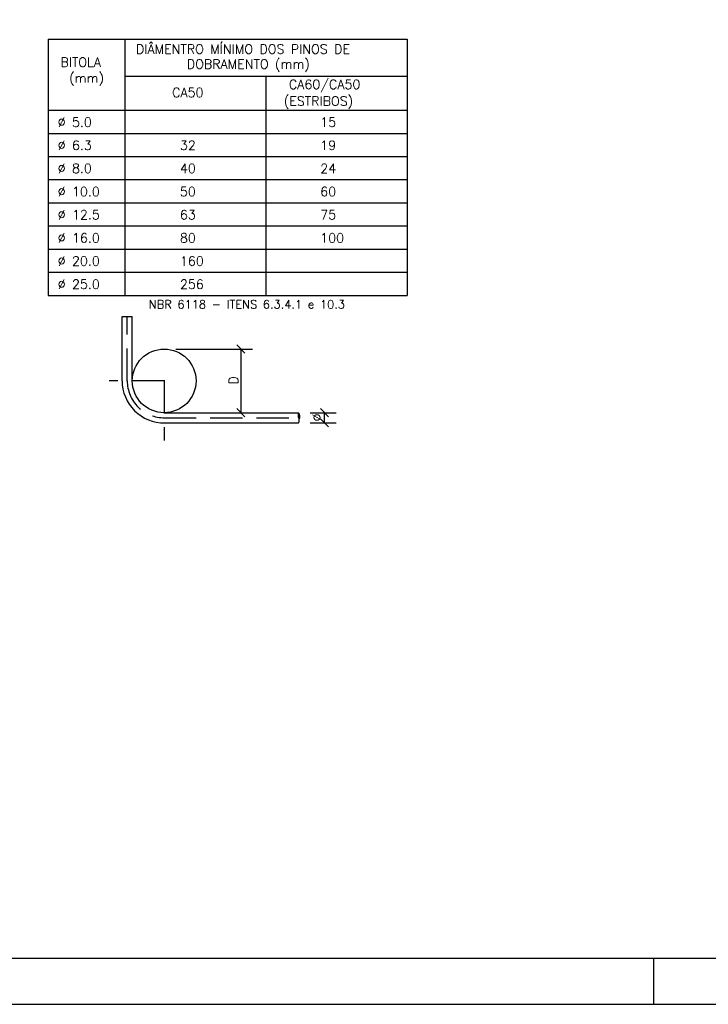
# Model space of a CAD drawing. Extents: x 0 to 116, y 0 to 84.
# Tile 7 of 22: x 84 to 99, y 0 to 21. Entities that reach past the tile are written whole.
import ezdxf

# ---------------------------------------------------------------- set-up
doc = ezdxf.new("R2010")
doc.units = 0
doc.linetypes.add('ESTILO_TQS_0001', pattern=[1, 0.7, -0.3])
for name, color, linetype in [('1', 7, 'CONTINUOUS'), ('12', 12, 'CONTINUOUS'), ('2', 2, 'CONTINUOUS')]:
    doc.layers.add(name, color=color, linetype=linetype)
doc.styles.get("Standard").update_dxf_attribs({"font": 'ROMANS.SHX'})

msp = doc.modelspace()

# ---------------------------------------------------------------- linework, layer by layer
at = {"layer": '1', "linetype": 'CONTINUOUS'}
for p, q in [((84.423579, 20.845447), (92.176583, 20.845447)), ((84.423579, 20.845447), (84.423579, 15.311159)), ((86.080918, 20.845447), (86.080918, 15.311159)), ((92.176583, 20.845447), (92.176583, 15.311159)), ((86.080918, 20.045447), (92.176583, 20.045447)), ((89.128751, 20.045447), (89.128751, 15.311159)), ((84.423579, 19.311159), (92.176583, 19.311159)), ((84.423579, 18.811159), (92.176583, 18.811159)), ((84.423579, 18.311159), (92.176583, 18.311159)), ((84.423579, 17.811159), (92.176583, 17.811159)), ((84.423579, 17.311159), (92.176583, 17.311159)), ((84.423579, 16.811159), (92.176583, 16.811159)), ((84.423579, 16.311159), (92.176583, 16.311159)), ((84.423579, 15.811159), (92.176583, 15.811159)), ((84.423579, 15.311159), (92.176583, 15.311159)), ((86.022818, 14.853308), (86.242818, 14.853308)), ((86.022818, 13.466455), (86.022818, 14.853308)), ((86.242818, 13.466455), (86.242818, 14.853308)), ((86.922315, 12.777839), (89.834058, 12.777839)), ((86.922315, 12.557839), (89.834058, 12.557839)), ((97.5, 0), (97.5, 1)), ((0, 0), (116, 0))]:
    msp.add_line(p, q, dxfattribs=at)
for points in [[(89.834058, 12.777839), (89.830017, 12.769245), (89.826834, 12.760866), (89.823558, 12.749103), (89.820832, 12.729553), (89.821571, 12.708014), (89.825478, 12.689216), (89.828553, 12.680085), (89.834058, 12.667839)], [(89.834058, 12.557839), (89.838087, 12.566486), (89.841269, 12.574865), (89.844546, 12.586628), (89.847271, 12.606178), (89.846533, 12.627717), (89.842625, 12.646515), (89.83955, 12.655646), (89.834058, 12.667839)]]:
    msp.add_lwpolyline(points, dxfattribs=at)
msp.add_circle((86.930318, 13.465292), 0.6875, dxfattribs=at)
for centre, radius, start, end in [((86.930318, 13.465292), 0.9075, 179.917358, 270.580505), ((89.750887, 12.70271), 0.112082, 326.617462, 42.090164)]:
    msp.add_arc(centre, radius, start, end, dxfattribs=at)
at = {"layer": '12', "linetype": 'CONTINUOUS'}
msp.add_lwpolyline([(2.5, 1), (115, 1), (115, 83.099998), (2.5, 83.099998), (2.5, 1)], dxfattribs=at)
at = {"layer": '2', "linetype": 'ESTILO_TQS_0001'}
for p, q in [((86.132818, 13.466455), (86.132818, 14.853308)), ((86.930318, 13.465292), (85.742442, 13.465292)), ((86.930318, 13.465292), (86.930318, 12.176967)), ((86.922315, 12.667839), (89.834058, 12.667839))]:
    msp.add_line(p, q, dxfattribs=at)
at = {"layer": '2', "linetype": 'CONTINUOUS'}
for p, q in [((86.930318, 14.152792), (86.930318, 14.152792)), ((87.180318, 14.152792), (88.836915, 14.152792)), ((88.498526, 14.24118), (88.675303, 14.064403)), ((88.586915, 14.152792), (88.586915, 12.777839)), ((86.947479, 13.464268), (86.913164, 13.466316)), ((86.931345, 13.482449), (86.929298, 13.448134)), ((88.498526, 12.866227), (88.675303, 12.68945)), ((88.586915, 12.777839), (88.586915, 12.777839)), ((89.834062, 12.777839), (89.834062, 12.777839)), ((90.084062, 12.777839), (90.641165, 12.777839)), ((90.479553, 12.68945), (90.302777, 12.866227)), ((90.391165, 12.557839), (90.391165, 12.777839)), ((89.834058, 12.557839), (89.834058, 12.557839)), ((90.084058, 12.557839), (90.641165, 12.557839)), ((90.479553, 12.46945), (90.302777, 12.646227))]:
    msp.add_line(p, q, dxfattribs=at)
at = {"layer": '2', "linetype": 'ESTILO_TQS_0001'}
msp.add_arc((86.930318, 13.465292), 0.7975, 179.917358, 270.580505, dxfattribs=at)

# ---------------------------------------------------------------- texts
at = {"layer": '1', "linetype": 'CONTINUOUS'}
for s, height, p in [('DIÂMENTRO MÍNIMO DOS PINOS DE', 0.2, (86.321786, 20.530148)), ('BITOLA', 0.2, (84.690803, 20.247862)), ('DOBRAMENTO (mm)', 0.2, (87.419523, 20.206879)), ('(mm)', 0.2, (84.878903, 19.907862)), ('CA50', 0.2, (87.102306, 19.592953)), ('CA60/CA50', 0.2, (89.623291, 19.767889)), ('(ESTRIBOS)', 0.2, (89.512212, 19.409058)), ('%%c 5.0', 0.2, (84.631976, 18.952967)), ('15', 0.2, (90.300238, 18.952967)), ('%%c 6.3', 0.2, (84.631976, 18.452967)), ('32', 0.2, (87.271289, 18.452967)), ('19', 0.2, (90.300238, 18.452967)), ('%%c 8.0', 0.2, (84.631976, 17.952967)), ('40', 0.2, (87.271289, 17.952967)), ('24', 0.2, (90.300238, 17.952967)), ('%%c 10.0', 0.2, (84.631976, 17.452967)), ('50', 0.2, (87.271289, 17.452967)), ('60', 0.2, (90.300238, 17.452967)), ('%%c 12.5', 0.2, (84.631976, 16.952967)), ('63', 0.2, (87.271289, 16.952967)), ('75', 0.2, (90.300238, 16.952967)), ('%%c 16.0', 0.2, (84.631976, 16.452967)), ('80', 0.2, (87.271289, 16.452967)), ('100', 0.2, (90.300238, 16.452967)), ('%%c 20.0', 0.2, (84.631976, 15.952967)), ('160', 0.2, (87.271289, 15.952967)), ('%%c 25.0', 0.2, (84.631976, 15.452967)), ('256', 0.2, (87.271289, 15.452967)), ('NBR 6118 - ITENS 6.3.4.1 e 10.3', 0.18, (86.600474, 15.028698))]:
    msp.add_text(s, height=height, dxfattribs=at).set_placement(p)
at = {"layer": '2', "linetype": 'CONTINUOUS'}
for s, p in [('D', (88.526915, 13.385315)), ('%%c', (90.331165, 12.587839))]:
    msp.add_text(s, height=0.2, rotation=90, dxfattribs=at).set_placement(p)

doc.saveas('drawing.dxf')
